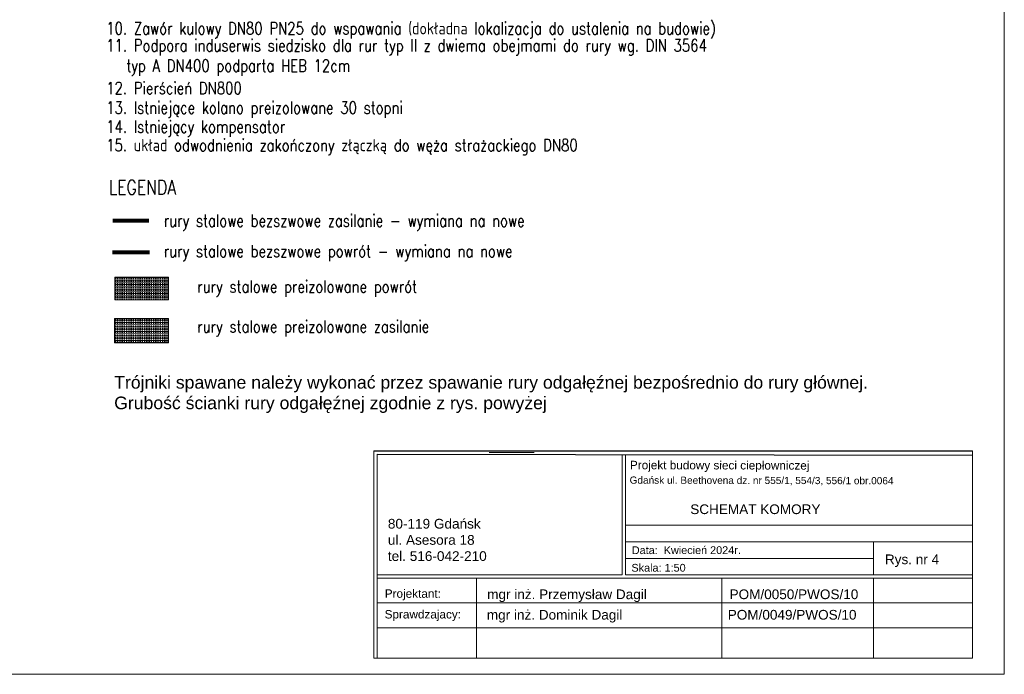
# Model space of a CAD drawing. Header units: metres. Extents: x 6538042 to 13082743, y 6022817 to 12049805.
# Tile 37 of 92: x 6539487 to 6539597, y 6024073 to 6024146. Entities that reach past the tile are written whole.
import ezdxf

# ---------------------------------------------------------------- set-up
doc = ezdxf.new("R2010")
doc.units = ezdxf.units.M
doc.header["$MEASUREMENT"] = 0
doc.layers.get('0').update_dxf_attribs({"linetype": 'CONTINUOUS', "lineweight": 18})
for name, color, linetype, lineweight in [('D - OPIS', 255, 'CONTINUOUS', 30), ('d-komora zawory', 7, 'CONTINUOUS', 13), ('d-powrot', 5, 'CONTINUOUS', 53), ('d-zasilanie', 1, 'CONTINUOUS', 53), ('opis', 7, 'CONTINUOUS', 18), ('siatka', 7, 'CONTINUOUS', 18)]:
    doc.layers.add(name, color=color, linetype=linetype, lineweight=lineweight)
doc.layers.add('dg opis', color=7, linetype='CONTINUOUS')
doc.layers.add('Linie_tabeli', color=7, linetype='CONTINUOUS')
doc.styles.add('STYL1', font='SIMPLEX.shx', dxfattribs={"width": 0.8})
doc.styles.add('Style-Arial', font='arial.ttf')

msp = doc.modelspace()

# ---------------------------------------------------------------- hatches: boundary and pattern name
at = {"layer": 'd-zasilanie', "lineweight": 13}
h = msp.add_hatch(dxfattribs=at)
h.set_pattern_fill('TRANS', color=5)
h.set_pattern_definition([(0, (0, 17.45259), (0, 0.25), []), (0, (0, 17.57759), (0, 0.25), [0.125, -0.125])])
h.paths.add_polyline_path([(6539497.98798, 6024117.51173), (6539503.98144, 6024117.51173), (6539503.98144, 6024114.99789), (6539497.98798, 6024114.99789)])
h = msp.add_hatch(dxfattribs=at)
h.set_pattern_fill('TRANS', color=256)
h.set_pattern_definition([(0, (0, 17.97625), (0, 0.25), []), (0, (0, 18.10125), (0, 0.25), [0.125, -0.125])])
h.paths.add_polyline_path([(6539497.95353, 6024112.90441), (6539503.98144, 6024112.90441), (6539503.98144, 6024110.21839), (6539497.95353, 6024110.21839)])

# ---------------------------------------------------------------- linework, layer by layer
msp.add_line((6539597.04442, 6024073.26141), (6539597.04442, 6024215.79277))
at = {"layer": 'd-komora zawory', "linetype": 'Continuous'}
msp.add_line((6539593.50166, 6024098.16443), (6539593.51194, 6024075.07227), dxfattribs=at)
at = {"layer": 'd-komora zawory'}
msp.add_line((6539321.80959, 6024073.26141), (6539597.04442, 6024073.26141), dxfattribs=at)
at = {"layer": 'd-powrot', "lineweight": 80}
msp.add_line((6539497.7233, 6024120.3098), (6539501.85625, 6024120.3098), dxfattribs=at)
at = {"layer": 'd-zasilanie', "lineweight": 80}
msp.add_line((6539501.77876, 6024123.79749), (6539497.77115, 6024123.79749), dxfattribs=at)
at = {"layer": 'd-zasilanie', "color": 5, "lineweight": 13}
msp.add_lwpolyline([(6539497.98798, 6024117.51173), (6539503.98144, 6024117.51173), (6539503.98144, 6024114.99789), (6539497.98798, 6024114.99789)], close=True, dxfattribs=at)
at = {"layer": 'd-zasilanie', "lineweight": 13}
msp.add_lwpolyline([(6539497.95353, 6024112.90441), (6539503.98144, 6024112.90441), (6539503.98144, 6024110.21839), (6539497.95353, 6024110.21839)], close=True, dxfattribs=at)
at = {"layer": 'Linie_tabeli'}
for p, q in [((6539526.84834, 6024098.16443), (6539593.50166, 6024098.16443)), ((6539527.21686, 6024097.79592), (6539593.50166, 6024097.67198))]:
    msp.add_line(p, q, dxfattribs=at)
at = {"layer": 'opis', "color": 7}
for p, q in [((6539526.84834, 6024075.07227), (6539526.84834, 6024098.16443)), ((6539527.21686, 6024075.07227), (6539527.21686, 6024097.79592)), ((6539554.48665, 6024084.34528), (6539554.48655, 6024097.74493)), ((6539554.85516, 6024084.34528), (6539554.85516, 6024097.74424)), ((6539593.52984, 6024089.87298), (6539554.85516, 6024089.87294)), ((6539593.52984, 6024088.03042), (6539554.85516, 6024088.03039)), ((6539582.49346, 6024088.03039), (6539582.49346, 6024084.34528)), ((6539582.49346, 6024086.18783), (6539554.85516, 6024086.18783)), ((6539554.48665, 6024084.34528), (6539527.21686, 6024084.34528)), ((6539593.52227, 6024083.97677), (6539527.21686, 6024083.97677)), ((6539538.27218, 6024075.07227), (6539538.27218, 6024083.97677)), ((6539593.52227, 6024084.34528), (6539554.85516, 6024084.34528)), ((6539565.57584, 6024083.97677), (6539565.57584, 6024075.07227)), ((6539582.49346, 6024083.97677), (6539582.49346, 6024075.07227)), ((6539593.5171, 6024081.213), (6539527.21686, 6024081.21294)), ((6539593.51194, 6024078.44911), (6539527.21686, 6024078.44911)), ((6539593.51194, 6024075.07227), (6539526.84834, 6024075.07227))]:
    msp.add_line(p, q, dxfattribs=at)
at = {"layer": 'siatka', "color": 7, "linetype": 'Continuous', "lineweight": 13, "flags": 128}
msp.add_lwpolyline([(6539539.6918, 6024097.9768), (6539544.6918, 6024097.9768)], dxfattribs=at)

# ---------------------------------------------------------------- texts
at = {"color": 7, "lineweight": 40, "style": 'Style-Arial'}
for s, height, p in [('Trójniki spawane należy wykonać przez spawanie rury odgałęźnej bezpośrednio do rury głównej.  ', 1.404, (6539497.92272, 6024105.10081)), ('Grubość ścianki rury odgałęźnej zgodnie z rys. powyżej', 1.404, (6539497.92272, 6024102.81012)), ('SCHEMAT KOMORY', 1.08, (6539562.07309, 6024091.11828)), ('Rys. nr 4', 1.08, (6539583.74844, 6024085.53531))]:
    msp.add_text(s, height=height, dxfattribs=at).set_placement(p)
at = {"color": 7, "style": 'Style-Arial'}
for s, p in [('80-119 Gdańsk', (6539528.39992, 6024089.50416)), ('ul. Asesora 18', (6539528.39992, 6024087.70078)), ('tel. 516-042-210', (6539528.39992, 6024085.89741))]:
    msp.add_text(s, height=1.0820252, dxfattribs=at).set_placement(p)
at = {"color": 0, "style": 'Style-Arial'}
for s, p in [('Data:  Kwiecień 2024r. ', (6539555.56522, 6024086.66142)), ('Skala: 1:50', (6539555.52282, 6024084.70206))]:
    msp.add_text(s, height=0.864, rotation=0.0362783, dxfattribs=at).set_placement(p)
at = {"layer": 'D - OPIS', "color": 7, "linetype": 'Continuous', "lineweight": 30, "width": 49.5516328, "attachment_point": 1, "style": 'Style-Arial'}
for s, insert, char_height in [('Projektant:', (6539528.05561, 6024082.72821), 0.936), ('mgr inż. Przemysław Dagil                      POM/0050/PWOS/10', (6539539.45912, 6024082.72127), 1.08), ('Sprawdzajacy:', (6539528.03844, 6024080.42119), 0.936), ('mgr inż. Dominik Dagil                            POM/0049/PWOS/10', (6539539.42215, 6024080.43853), 1.08)]:
    msp.add_mtext(s, dxfattribs=dict(at, insert=insert, char_height=char_height))
at = {"layer": 'dg opis', "color": 7, "linetype": 'Continuous', "lineweight": 30, "char_height": 1.3548833, "attachment_point": 1, "style": 'STYL1'}
for s, width, insert in [('\\A1;10. Zawór kulowy DN80 PN25 do wspawania (dokładna lokalizacja do ustalenia na budowie)', 80.9721612, (6539497.03561, 6024145.93246)), ('\\A1;11. Podpora induserwis siedzisko dla rur typ II z dwiema obejmami do rury wg. DIN 3564   \\P   typ A DN400 podparta HEB 12cm ', 77.4971921, (6539497.03561, 6024144.03197)), ('\\A1;12. Pierścień DN800  \\P ', 77.4971921, (6539497.03561, 6024139.26663)), ('\\A1;13. Istniejące kolano preizolowane 30 stopni  \\P ', 77.4971921, (6539497.03561, 6024137.09128)), ('\\A1;14. Istniejący kompensator \\P ', 77.4971921, (6539497.03561, 6024134.97292)), ('\\A1;15. układ odwodnienia zakończony złączką do węża strażackiego DN80  \\P ', 77.4971921, (6539497.03561, 6024132.91359)), ('\\A1;rury stalowe bezszwowe zasilanie - wymiana na nowe ', 77.4971921, (6539503.44918, 6024124.49882)), ('\\A1;rury stalowe bezszwowe powrót - wymiana na nowe ', 77.4971921, (6539503.44918, 6024121.10063)), ('\\A1;rury stalowe preizolowane powrót', 77.4971921, (6539507.17738, 6024117.15225)), ('\\A1;rury stalowe preizolowane zasilanie', 77.4971921, (6539507.17738, 6024112.7052))]:
    msp.add_mtext_dynamic_manual_height_columns(s, width=width, gutter_width=12.5, heights=[0], dxfattribs=dict(at, insert=insert))
at = {"layer": 'dg opis', "color": 7, "linetype": 'Continuous', "lineweight": 60, "insert": (6539497.3282, 6024128.33474), "char_height": 1.5939804, "attachment_point": 1, "style": 'STYL1'}
msp.add_mtext_dynamic_manual_height_columns('\\A1;LEGENDA', width=36.5837526, gutter_width=12.5, heights=[0], dxfattribs=at)
at = {"layer": 'dg opis', "color": 7, "linetype": 'Continuous', "lineweight": 30, "attachment_point": 1, "rotation": 359.8637858, "style": 'Style-Arial'}
for s, insert, char_height, width in [('Projekt budowy sieci ciepłowniczej ', (6539555.35726, 6024097.05602), 0.936, 49.5516328), ('Gdańsk ul. Beethovena dz. nr 555/1, 554/3, 556/1 obr.0064', (6539555.32052, 6024095.30761), 0.8, 33.4260432)]:
    msp.add_mtext(s, dxfattribs=dict(at, insert=insert, char_height=char_height, width=width))

doc.saveas('drawing.dxf')
